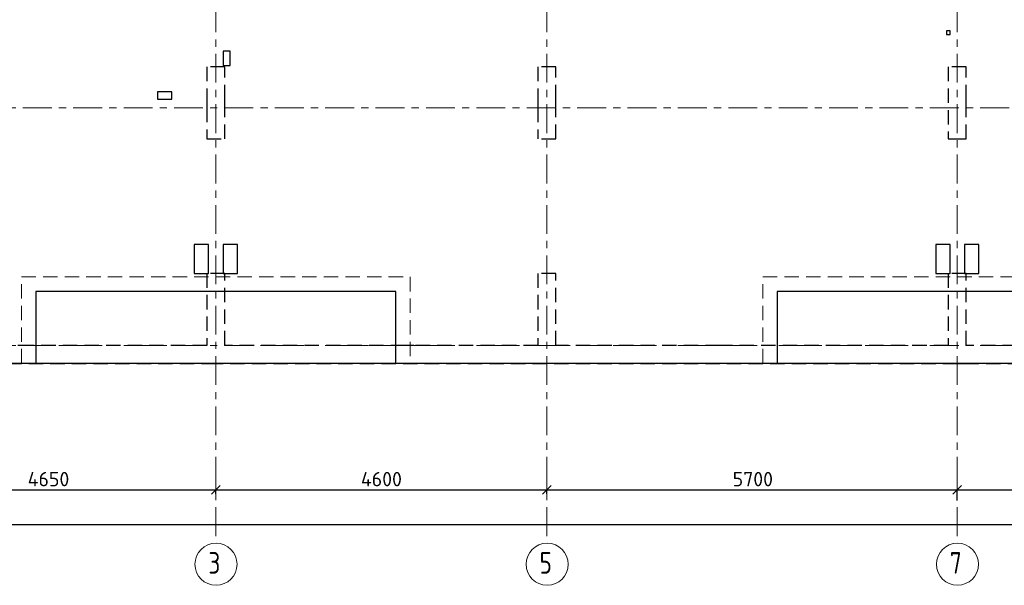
# Model space of a CAD drawing. Header units: metres. Extents: x -38 to 100, y -15 to 19.
# Tile 3 of 40: x 6.42 to 20.1, y -3.33 to 4.53. Entities that reach past the tile are written whole.
import ezdxf

# ---------------------------------------------------------------- set-up
doc = ezdxf.new("R2010")
doc.units = ezdxf.units.M
doc.header["$PDMODE"] = 65
for name, pattern in [('______11', [0.5, 0.4, -0.05, 0, -0.05]), ('______2', [0.27, 0.2, -0.07]), ('______5', [1.1, 0.8, -0.1, 0.1, -0.1])]:
    doc.linetypes.add(name, pattern=pattern)
for name, color, linetype, lineweight in [('XR$2$Осевая линия (1)', 7, '______5', 13), ('XR$2$Размерная линия (1)', 7, 'Continuous', 13), ('XR$3$Перекрытие (1)', 7, 'Continuous', 35), ('XR$3$Перекрытие (2)', 7, 'Continuous', 35), ('XR$5$Стена (1)', 7, 'Continuous', 35)]:
    doc.layers.add(name, color=color, linetype=linetype, lineweight=lineweight)
doc.styles.add('ISOCPEUR', font='txt')
doc.dimstyles.new('DIMSTYLE_3', dxfattribs={"dimtxt": 0.2, "dimasz": 0.2, "dimexe": 0, "dimexo": 0, "dimgap": 0.1, "dimtad": 2, "dimdec": 0, "dimlfac": 1000, "dimrnd": 5, "dimzin": 12, "dimdsep": 46, "dimtxsty": 'ISOCPEUR', "dimblk1": 'ALL_ML_STRICH', "dimblk2": 'ALL_ML_STRICH', "dimsah": 1, "dimcen": 0, "dimclrd": 7, "dimclre": 256, "dimclrt": 7, "dimadec": 0, "dimazin": 0, "dimtfac": 1, "dimtdec": 0, "dimtix": 1, "dimtmove": 2, "dimatfit": 3, "dimfxl": 0, "dimtzin": 0, "dimlwd": 0, "dimlwe": -3, "dimarcsym": 0})

# ---------------------------------------------------------------- blocks, each defined once
blk = doc.blocks.new('ALL_ML_STRICH')
at = {"color": 0, "linetype": 'ByBlock', "lineweight": -2}
for p, q in [((-1, 0), (0.5, 0)), ((-0.3, -0.3), (0.3, 0.3)), ((0, -0.5), (0, 0.5))]:
    blk.add_line(p, q, dxfattribs=at)
blk = doc.blocks.new('*D6')
at = {"layer": 'DEFPOINTS', "color": 7, "linetype": 'Continuous', "lineweight": 13, "transparency": 33554687}
for p in [(4.5, -2.009), (4.5, -2.043), (9.15, -2.043)]:
    blk.add_point(p, dxfattribs=at)
at = {"layer": 'XR$2$Размерная линия (1)', "color": 9, "linetype": 'Continuous', "lineweight": -2, "true_color": 0xc7c7c7, "transparency": 33554687}
for p, q in [((4.5, -2.063), (4.5, -2.009)), ((9.15, -2.063), (9.15, -2.009))]:
    blk.add_line(p, q, dxfattribs=at)
at = {"layer": 'XR$2$Размерная линия (1)', "color": 7, "linetype": 'Continuous', "lineweight": -2, "transparency": 33554687}
blk.add_line((4.5, -2.009), (9.15, -2.009), dxfattribs=at)
at = {"layer": 'XR$2$Размерная линия (1)', "color": 7, "linetype": 'Continuous', "lineweight": 13, "transparency": 33554687, "xscale": 0.2, "yscale": 0.2, "zscale": 0.2, "rotation": 180}
blk.add_blockref('ALL_ML_STRICH', (4.5, -2.009), dxfattribs=at)
at = {"layer": 'XR$2$Размерная линия (1)', "color": 7, "linetype": 'Continuous', "lineweight": 13, "transparency": 33554687, "xscale": 0.2, "yscale": 0.2, "zscale": 0.2}
blk.add_blockref('ALL_ML_STRICH', (9.15, -2.009), dxfattribs=at)
at = {"layer": 'XR$2$Размерная линия (1)', "color": 7, "linetype": 'Continuous', "lineweight": 13, "transparency": 33554687, "insert": (6.825, -1.859), "char_height": 0.2, "width": 0.8, "attachment_point": 5, "style": 'ISOCPEUR'}
blk.add_mtext('\\A1;{4650}', dxfattribs=at)
blk = doc.blocks.new('*D7')
at = {"layer": 'DEFPOINTS', "color": 7, "linetype": 'Continuous', "lineweight": 13, "transparency": 33554687}
for p in [(9.15, -2.009), (9.15, -2.043), (13.75, -2.043)]:
    blk.add_point(p, dxfattribs=at)
at = {"layer": 'XR$2$Размерная линия (1)', "color": 9, "linetype": 'Continuous', "lineweight": -2, "true_color": 0xc7c7c7, "transparency": 33554687}
for p, q in [((9.15, -2.063), (9.15, -2.009)), ((13.75, -2.063), (13.75, -2.009))]:
    blk.add_line(p, q, dxfattribs=at)
at = {"layer": 'XR$2$Размерная линия (1)', "color": 7, "linetype": 'Continuous', "lineweight": -2, "transparency": 33554687}
blk.add_line((9.15, -2.009), (13.75, -2.009), dxfattribs=at)
at = {"layer": 'XR$2$Размерная линия (1)', "color": 7, "linetype": 'Continuous', "lineweight": 13, "transparency": 33554687, "xscale": 0.2, "yscale": 0.2, "zscale": 0.2, "rotation": 180}
blk.add_blockref('ALL_ML_STRICH', (9.15, -2.009), dxfattribs=at)
at = {"layer": 'XR$2$Размерная линия (1)', "color": 7, "linetype": 'Continuous', "lineweight": 13, "transparency": 33554687, "xscale": 0.2, "yscale": 0.2, "zscale": 0.2}
blk.add_blockref('ALL_ML_STRICH', (13.75, -2.009), dxfattribs=at)
at = {"layer": 'XR$2$Размерная линия (1)', "color": 7, "linetype": 'Continuous', "lineweight": 13, "transparency": 33554687, "insert": (11.45, -1.859), "char_height": 0.2, "width": 0.8, "attachment_point": 5, "style": 'ISOCPEUR'}
blk.add_mtext('\\A1;{4600}', dxfattribs=at)
blk = doc.blocks.new('*D8')
at = {"layer": 'DEFPOINTS', "color": 7, "linetype": 'Continuous', "lineweight": 13, "transparency": 33554687}
for p in [(13.75, -2.009), (13.75, -2.043), (19.45, -2.137)]:
    blk.add_point(p, dxfattribs=at)
at = {"layer": 'XR$2$Размерная линия (1)', "color": 9, "linetype": 'Continuous', "lineweight": -2, "true_color": 0xc7c7c7, "transparency": 33554687}
for p, q in [((13.75, -2.063), (13.75, -2.009)), ((19.45, -2.157), (19.45, -2.009))]:
    blk.add_line(p, q, dxfattribs=at)
at = {"layer": 'XR$2$Размерная линия (1)', "color": 7, "linetype": 'Continuous', "lineweight": -2, "transparency": 33554687}
blk.add_line((13.75, -2.009), (19.45, -2.009), dxfattribs=at)
at = {"layer": 'XR$2$Размерная линия (1)', "color": 7, "linetype": 'Continuous', "lineweight": 13, "transparency": 33554687, "xscale": 0.2, "yscale": 0.2, "zscale": 0.2, "rotation": 180}
blk.add_blockref('ALL_ML_STRICH', (13.75, -2.009), dxfattribs=at)
at = {"layer": 'XR$2$Размерная линия (1)', "color": 7, "linetype": 'Continuous', "lineweight": 13, "transparency": 33554687, "xscale": 0.2, "yscale": 0.2, "zscale": 0.2}
blk.add_blockref('ALL_ML_STRICH', (19.45, -2.009), dxfattribs=at)
at = {"layer": 'XR$2$Размерная линия (1)', "color": 7, "linetype": 'Continuous', "lineweight": 13, "transparency": 33554687, "insert": (16.61, -1.859), "char_height": 0.2, "width": 0.8, "attachment_point": 5, "style": 'ISOCPEUR'}
blk.add_mtext('\\A1;{5700}', dxfattribs=at)
blk = doc.blocks.new('*D9')
at = {"layer": 'DEFPOINTS', "color": 7, "linetype": 'Continuous', "lineweight": 13, "transparency": 33554687}
for p in [(19.45, -2.009), (23.95, -2.051), (19.45, -2.137)]:
    blk.add_point(p, dxfattribs=at)
at = {"layer": 'XR$2$Размерная линия (1)', "color": 9, "linetype": 'Continuous', "lineweight": -2, "true_color": 0xc7c7c7, "transparency": 33554687}
for p, q in [((19.45, -2.157), (19.45, -2.009)), ((23.95, -2.071), (23.95, -2.009))]:
    blk.add_line(p, q, dxfattribs=at)
at = {"layer": 'XR$2$Размерная линия (1)', "color": 7, "linetype": 'Continuous', "lineweight": -2, "transparency": 33554687}
blk.add_line((19.45, -2.009), (23.95, -2.009), dxfattribs=at)
at = {"layer": 'XR$2$Размерная линия (1)', "color": 7, "linetype": 'Continuous', "lineweight": 13, "transparency": 33554687, "xscale": 0.2, "yscale": 0.2, "zscale": 0.2, "rotation": 180}
blk.add_blockref('ALL_ML_STRICH', (19.45, -2.009), dxfattribs=at)
at = {"layer": 'XR$2$Размерная линия (1)', "color": 7, "linetype": 'Continuous', "lineweight": 13, "transparency": 33554687, "xscale": 0.2, "yscale": 0.2, "zscale": 0.2}
blk.add_blockref('ALL_ML_STRICH', (23.95, -2.009), dxfattribs=at)
at = {"layer": 'XR$2$Размерная линия (1)', "color": 7, "linetype": 'Continuous', "lineweight": 13, "transparency": 33554687, "insert": (21.7, -1.859), "char_height": 0.2, "width": 0.8, "attachment_point": 5, "style": 'ISOCPEUR'}
blk.add_mtext('\\A1;{4500}', dxfattribs=at)
blk = doc.blocks.new('*D18')
at = {"layer": 'DEFPOINTS', "color": 7, "linetype": 'Continuous', "lineweight": 13, "transparency": 33554687}
for p in [(0.5, -2.363), (61.6, -2.4), (0.5, -2.49)]:
    blk.add_point(p, dxfattribs=at)
at = {"layer": 'XR$2$Размерная линия (1)', "color": 9, "linetype": 'Continuous', "lineweight": -2, "true_color": 0xc7c7c7, "transparency": 33554687}
for p, q in [((0.5, -2.383), (0.5, -2.49)), ((61.6, -2.42), (61.6, -2.49))]:
    blk.add_line(p, q, dxfattribs=at)
at = {"layer": 'XR$2$Размерная линия (1)', "color": 7, "linetype": 'Continuous', "lineweight": -2, "transparency": 33554687}
blk.add_line((0.5, -2.49), (61.6, -2.49), dxfattribs=at)
at = {"layer": 'XR$2$Размерная линия (1)', "color": 7, "linetype": 'Continuous', "lineweight": 13, "transparency": 33554687, "xscale": 0.2, "yscale": 0.2, "zscale": 0.2, "rotation": 180}
blk.add_blockref('ALL_ML_STRICH', (0.5, -2.49), dxfattribs=at)
at = {"layer": 'XR$2$Размерная линия (1)', "color": 7, "linetype": 'Continuous', "lineweight": 13, "transparency": 33554687, "xscale": 0.2, "yscale": 0.2, "zscale": 0.2}
blk.add_blockref('ALL_ML_STRICH', (61.6, -2.49), dxfattribs=at)
at = {"layer": 'XR$2$Размерная линия (1)', "color": 7, "linetype": 'Continuous', "lineweight": 13, "transparency": 33554687, "insert": (31.1, -2.34), "char_height": 0.2, "width": 1, "attachment_point": 5, "style": 'ISOCPEUR'}
blk.add_mtext('\\A1;{61100}', dxfattribs=at)

msp = doc.modelspace()

# ---------------------------------------------------------------- linework, layer by layer
at = {"layer": 'XR$2$Осевая линия (1)', "color": 253, "linetype": '______11', "lineweight": 13, "true_color": 0xa0a0a0, "transparency": 33554687}
for p, q in [((9.15, -2.65), (9.15, 18.35)), ((13.75, -2.65), (13.75, 8.13)), ((19.45, -2.65), (19.45, 8.13)), ((-2.63, 3.3), (62.6, 3.3)), ((-2.63, 0), (62.6, 0))]:
    msp.add_line(p, q, dxfattribs=at)
at = {"layer": 'XR$2$Осевая линия (1)', "color": 7, "linetype": 'Continuous', "lineweight": 13, "transparency": 33554687}
for centre in [(9.1524, -3.0419), (13.7524, -3.0419), (19.4524, -3.0419)]:
    msp.add_circle(centre, 0.2924, dxfattribs=at)
at = {"layer": 'XR$3$Перекрытие (1)', "color": 7, "linetype": 'Continuous', "lineweight": 25, "transparency": 33554687}
for p, q in [((19.3, 4.37), (19.3, 4.32)), ((19.35, 4.37), (19.3, 4.37)), ((19.3, 4.32), (19.35, 4.32)), ((19.35, 4.32), (19.35, 4.37)), ((9.25, 4.0881), (9.25, 3.8881)), ((9.35, 4.0881), (9.25, 4.0881)), ((9.35, 3.8881), (9.35, 4.0881)), ((9.25, 3.8881), (9.35, 3.8881)), ((8.3403, 3.521), (8.3403, 3.421)), ((8.5403, 3.521), (8.3403, 3.521)), ((8.3403, 3.421), (8.5403, 3.421)), ((8.5403, 3.421), (8.5403, 3.521)), ((8.85, 1.4), (8.85, 1)), ((9.05, 1.4), (8.85, 1.4)), ((9.05, 1), (9.05, 1.4)), ((9.25, 1.4), (9.25, 1)), ((9.45, 1.4), (9.25, 1.4)), ((9.45, 1), (9.45, 1.4)), ((19.15, 1.4), (19.15, 1)), ((19.35, 1.4), (19.15, 1.4)), ((19.35, 1), (19.35, 1.4)), ((19.55, 1.4), (19.55, 1)), ((19.75, 1.4), (19.55, 1.4)), ((19.75, 1), (19.75, 1.4)), ((8.85, 1), (9.05, 1)), ((9.25, 1), (9.45, 1)), ((19.15, 1), (19.35, 1)), ((19.55, 1), (19.75, 1)), ((6.65, 0.7499), (6.65, -0.25)), ((11.65, 0.7498), (6.65, 0.7499)), ((11.65, -0.25), (11.65, 0.7498)), ((16.95, 0.7496), (16.95, -0.25)), ((21.95, 0.7496), (16.95, 0.7496)), ((6.65, -0.25), (0.175, -0.25)), ((16.95, -0.25), (11.65, -0.25))]:
    msp.add_line(p, q, dxfattribs=at)
at = {"layer": 'XR$3$Перекрытие (2)', "color": 7, "linetype": '______2', "lineweight": 18, "transparency": 33554687}
for p, q in [((6.45, -0.25), (6.45, 0.95)), ((6.45, 0.95), (11.85, 0.95)), ((11.85, 0.95), (11.85, -0.25)), ((16.75, -0.25), (16.75, 0.95)), ((16.75, 0.95), (22.15, 0.95))]:
    msp.add_line(p, q, dxfattribs=at)
at = {"layer": 'XR$3$Перекрытие (2)', "color": 7, "linetype": 'Continuous', "lineweight": 25, "transparency": 33554687}
for p, q in [((11.65, -0.25), (6.65, -0.25)), ((21.95, -0.25), (16.95, -0.25))]:
    msp.add_line(p, q, dxfattribs=at)
at = {"layer": 'XR$5$Стена (1)', "color": 253, "linetype": '______2', "lineweight": -3, "true_color": 0xa0a0a0, "transparency": 33554687}
for p, q in [((9.025, 3.87), (9.025, 3.42)), ((9.275, 3.87), (9.025, 3.87)), ((9.275, 3.42), (9.275, 3.87)), ((13.625, 3.87), (13.625, 3.42)), ((13.875, 3.87), (13.625, 3.87)), ((13.875, 3.42), (13.875, 3.87)), ((19.325, 3.87), (19.325, 2.87)), ((19.575, 3.87), (19.325, 3.87)), ((19.575, 3.42), (19.575, 3.87)), ((9.025, 3.42), (9.025, 3.3)), ((9.275, 3.3), (9.275, 3.42)), ((13.625, 3.42), (13.625, 3.3)), ((13.875, 3.3), (13.875, 3.42)), ((19.575, 3.3), (19.575, 3.42)), ((9.025, 3.3), (9.025, 2.87)), ((9.275, 2.87), (9.275, 3.3)), ((13.625, 3.3), (13.625, 2.87)), ((13.875, 2.87), (13.875, 3.3)), ((19.575, 2.87), (19.575, 3.3)), ((9.025, 2.87), (9.105, 2.87)), ((9.025, 2.87), (9.275, 2.87)), ((13.675, 2.87), (13.875, 2.87)), ((13.755, 2.87), (13.875, 2.87)), ((19.325, 2.87), (19.495, 2.87)), ((19.495, 2.87), (19.575, 2.87)), ((9.275, 1), (9.025, 1)), ((9.275, 1), (9.025, 1)), ((9.025, 1), (9.025, 0)), ((9.275, 0), (9.275, 1)), ((13.875, 1), (13.625, 1)), ((13.625, 1), (13.625, 0)), ((13.755, 1), (13.675, 1)), ((13.875, 0), (13.875, 1)), ((19.575, 1), (19.325, 1)), ((19.325, 1), (19.325, 0)), ((19.575, 1), (19.495, 1)), ((19.575, 0), (19.575, 1)), ((6.5198, 0), (6.3998, 0)), ((9.025, 0), (6.5198, 0)), ((11.7802, 0), (9.275, 0)), ((11.9002, 0), (11.7802, 0)), ((13.625, 0), (11.9002, 0)), ((16.15, 0), (13.875, 0)), ((16.27, 0), (16.15, 0)), ((19.325, 0), (16.27, 0)), ((22.0802, 0), (19.575, 0)), ((0.25, -0.25), (9.05, -0.25)), ((9.05, -0.25), (19.35, -0.25)), ((19.35, -0.25), (19.55, -0.25)), ((19.55, -0.25), (32.675, -0.25))]:
    msp.add_line(p, q, dxfattribs=at)

# ---------------------------------------------------------------- texts
at = {"layer": 'XR$2$Осевая линия (1)', "color": 7, "linetype": 'Continuous', "lineweight": 13, "transparency": 33554687, "char_height": 0.3, "width": 0.326407, "attachment_point": 7, "style": 'ISOCPEUR'}
for s, insert in [('\\W0.78;3', (9.0474, -3.1724)), ('\\W0.78;5', (13.6474, -3.1724)), ('\\W0.78;7', (19.3474, -3.1724))]:
    msp.add_mtext(s, dxfattribs=dict(at, insert=insert))

# ---------------------------------------------------------------- dimensions: what is measured, and where the dimension line sits
at = {"layer": 'XR$2$Размерная линия (1)', "color": 7, "linetype": 'Continuous', "lineweight": 13, "transparency": 33554687}
for base, p1, p2, picture, middle in [((9.15, -2.009), (4.5, -2.0632), (9.15, -2.0632), '*D6', (6.825, -1.859)), ((13.75, -2.009), (9.15, -2.0632), (13.75, -2.0632), '*D7', (11.45, -1.859)), ((19.45, -2.009), (13.75, -2.0632), (19.45, -2.1575), '*D8', (16.61, -1.859)), ((23.95, -2.009), (19.45, -2.1575), (23.95, -2.0708), '*D9', (21.7, -1.859)), ((61.6, -2.4901), (0.5, -2.3833), (61.6, -2.4201), '*D18', (31.1, -2.3401))]:
    dim = msp.add_linear_dim(base=base, p1=p1, p2=p2, dimstyle='DIMSTYLE_3', override={"dimpost": '<>', "dimclrd": 7, "dimclre": 9, "dimclrt": 7, "dimlwd": 0, "dimlwe": 65533}, dxfattribs=at)
    dim.commit()
    dim.dimension.update_dxf_attribs({"geometry": picture, "text_midpoint": middle, "dimtype": 160})

doc.saveas('drawing.dxf')
